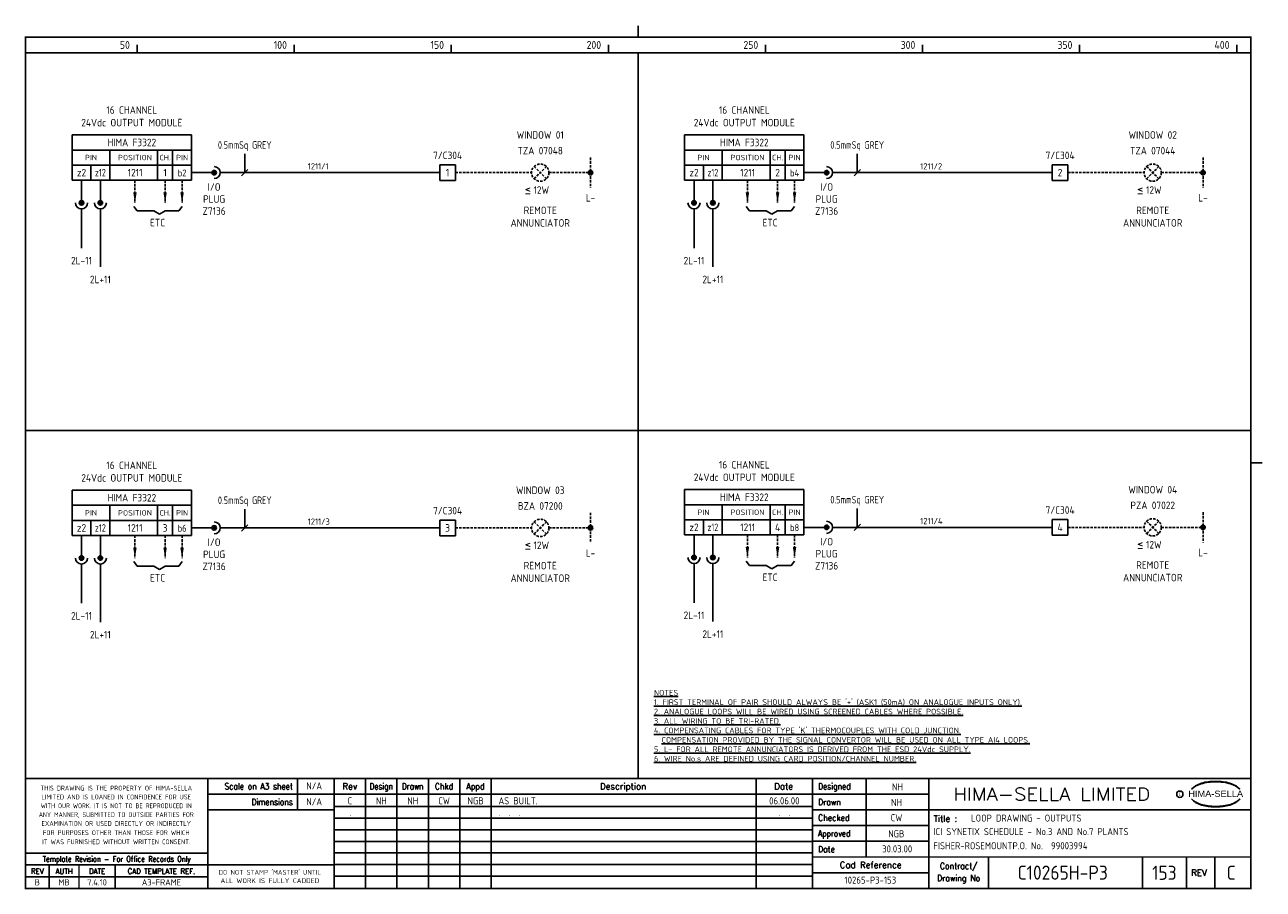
# Model space of a CAD drawing. Extents: x 14 to 408, y 0 to 275.
import ezdxf
from ezdxf.enums import TextEntityAlignment as Align

# ---------------------------------------------------------------- set-up
doc = ezdxf.new("R2010")
doc.units = 0
doc.header["$LTSCALE"] = 0.25
doc.header["$MEASUREMENT"] = 0
doc.linetypes.add('HIDDEN2', pattern=[4.7625, 3.175, -1.5875])
doc.layers.get('0').update_dxf_attribs({"color": 41, "linetype": 'CONTINUOUS'})
for name, color, linetype in [('00-DRG_FRAME', 12, 'CONTINUOUS'), ('01-DRAW', 7, 'CONTINUOUS'), ('051-TEXT', 2, 'CONTINUOUS'), ('117', 7, 'CONTINUOUS'), ('117-TEXT', 2, 'CONTINUOUS')]:
    doc.layers.add(name, color=color, linetype=linetype)
doc.styles.add('ARIAL', font='ARIAL.TTF', dxfattribs={"height": 2.5})
doc.styles.add('ISO', font='iso.shx')
doc.styles.add('ROMAND', font='ROMAND')

# ---------------------------------------------------------------- blocks, each defined once
blk = doc.blocks.new('A3-REVA')
at = {"layer": '051-TEXT', "style": 'ISO'}
for tag, p in [('DESIGNED', (292.01, 31.7)), ('A', (117.73, 27.28)), ('DES', (127.73, 27.28)), ('DRN', (137.73, 27.28)), ('CHKD', (147.73, 27.28)), ('APPD', (157.73, 27.28)), ('DATE', (256, 27.28)), ('DRAWN', (291.72, 26.77)), ('CHECKED', (291.72, 21.89)), ('APPD', (291.65, 16.79)), ('DATE', (291.92, 11.96))]:
    blk.add_attdef(tag, text='', height=2.25, dxfattribs=at).set_placement(p, align=Align.CENTER)
blk.add_attdef('DESCRIPTION', (165.03, 27.28), '', height=2.25, dxfattribs=at)
blk = doc.blocks.new('A3-REVB')
at = {"layer": '051-TEXT', "style": 'ISO'}
for tag, p in [('A', (124.85, -20.36)), ('DES', (134.85, -20.36)), ('DRN', (144.85, -20.36)), ('CHKD', (154.85, -20.36)), ('APPD', (164.85, -20.36)), ('DATE', (263.12, -20.36))]:
    blk.add_attdef(tag, text='', height=2.25, dxfattribs=at).set_placement(p, align=Align.CENTER)
blk.add_attdef('DESCRIPTION', (172.15, -20.36), '', height=2.25, dxfattribs=at)
blk = doc.blocks.new('A3-TITLE')
at = {"layer": '051-TEXT', "style": 'ISO'}
blk.add_attdef('TITLE_1', (315.46, 21.78), '', height=2.25, dxfattribs=at)
for tag, p in [('DRGNO', (376.96, 3.24)), ('REV.', (398.2, 3.24))]:
    blk.add_attdef(tag, text='', height=4.5, dxfattribs=at).set_placement(p, align=Align.CENTER)
blk = doc.blocks.new('DOT')
for radius in [0.75, 0.65, 0.55, 0.45, 0.35, 0.25, 0.15, 0.05]:
    blk.add_circle((0, 0), radius)
blk = doc.blocks.new('A3-CONTRACT')
at = {"layer": '051-TEXT', "color": 41, "style": 'ISO'}
for tag, height, p in [('SCALE', 2.25, (106.71, 31.82)), ('DIMS', 2.25, (106.71, 26.8)), ('CAD-REF', 2.25, (283.73, 1.84)), ('CONTRACT', 4.5, (344.94, 3.1))]:
    blk.add_attdef(tag, text='', height=height, dxfattribs=at).set_placement(p, align=Align.CENTER)
for tag, p in [('TITLE_2', (303.86, 17.28)), ('TITLE_3', (303.79, 12.78))]:
    blk.add_attdef(tag, p, '', height=2.25, dxfattribs=at)

msp = doc.modelspace()

# ---------------------------------------------------------------- linework, layer by layer
at = {"layer": '00-DRG_FRAME'}
for p, q in [((50, 266.5), (50, 269)), ((100, 266.5), (100, 269)), ((150, 266.5), (150, 269)), ((200, 266.5), (200, 269)), ((250, 266.5), (250, 269)), ((300, 266.5), (300, 269)), ((350, 266.5), (350, 269)), ((400, 266.5), (400, 269)), ((101.01, 35.5), (101.01, 25.5)), ((122.7, 35.5), (122.7, 0.5)), ((132.7, 0.5), (132.7, 35.5)), ((142.7, 0.5), (142.7, 35.5)), ((152.7, 35.5), (152.7, 0.5)), ((162.7, 35.5), (162.7, 0.5)), ((247, 35.5), (247, 0.5)), ((282, 35.5), (282, 10.5)), ((265, 30.5), (302, 30.5)), ((265, 26.59), (112.7, 26.59)), ((302, 25.5), (265, 25.5)), ((265, 22.89), (112.7, 22.89)), ((265, 20.5), (302, 20.5)), ((265, 19.19), (112.7, 19.19)), ((265, 15.49), (112.7, 15.49)), ((302, 15.5), (265, 15.5)), ((265, 11.79), (112.7, 11.79)), ((265, 8.09), (112.7, 8.09)), ((321, 10.5), (321, 0.5)), ((370, 10.5), (370, 0.5)), ((384, 0.5), (384, 10.5)), ((393, 10.5), (393, 0.5)), ((72.5, 4.25), (14.5, 4.25)), ((265, 4.39), (112.7, 4.39)), ((302, 5.5), (265, 5.5))]:
    msp.add_line(p, q, dxfattribs=at)
at = {"layer": '00-DRG_FRAME', "const_width": 0.5}
for points in [[(209.5, 271.5), (209.5, 275.18)], [(209.5, 271.5), (209.5, 275.18)], [(14.5, 266.5), (404.5, 266.5)], [(209.5, 35.5), (209.5, 266.5)], [(14.5, 146.31), (404.5, 146.31)], [(404.5, 136), (408.18, 136)], [(404.5, 35.5), (14.5, 35.5)], [(72.5, 0.5), (72.5, 35.5)], [(112.7, 0.5), (112.7, 35.5)], [(265, 35.5), (265, 0.5)], [(302, 0.5), (302, 35.5)], [(265, 30.5), (72.5, 30.5)], [(112.7, 25.5), (72.5, 25.5)], [(404.5, 25.5), (302, 25.5)], [(14.5, 11.75), (72.5, 11.75)], [(14.5, 8), (72.5, 8)], [(22, 0.5), (22, 8)], [(31.5, 0.5), (31.5, 8)], [(43, 0.5), (43, 8)], [(112.7, 8), (72.5, 8)], [(265, 10.5), (404.5, 10.5)]]:
    msp.add_lwpolyline(points, dxfattribs=at)
msp.add_lwpolyline([(14.5, 0.5), (404.5, 0.5), (404.5, 271.5), (14.5, 271.5)], close=True, dxfattribs=at)
at = {"layer": '00-DRG_FRAME', "color": 3}
msp.add_circle((381.88, 30.5), 1, dxfattribs=at)
for centre, radius, start, end in [((390.6, 26.83), 7.24, 106.0532, 133.5024), ((390.88, 27.01), 7.3, 130.419, 136.057), ((390.11, 28.1), 5.98, 122.244, 131.6154), ((389.75, 28.78), 5.21, 111.8206, 122.8668), ((391.78, 24.7), 9.76, 107.5931, 113.9452), ((393.1, 18.5), 15.94, 89.2698, 106.3911), ((392.1, 23.52), 10.99, 96.0146, 107.3203), ((393.29, 16.31), 18.28, 92.8917, 97.3734), ((393.24, 18.86), 15.73, 89.7805, 93.1738), ((393.36, 18.86), 15.73, 86.8262, 90.2195), ((393.51, 18.5), 15.94, 73.6089, 90.7302), ((393.31, 16.31), 18.28, 82.6266, 87.1083), ((394.51, 23.52), 10.99, 72.6797, 83.9854), ((394.83, 24.7), 9.76, 66.0548, 72.4069), ((396, 26.83), 7.24, 46.4976, 73.9468), ((396.85, 28.78), 5.21, 57.1332, 68.1794), ((396.49, 28.1), 5.98, 48.3846, 57.756), ((395.73, 27.01), 7.3, 43.943, 49.581), ((390.88, 34.04), 7.3, 223.943, 229.581), ((390.6, 34.23), 7.24, 226.4976, 253.9468), ((390.11, 32.96), 5.98, 228.3846, 237.756), ((389.75, 32.28), 5.21, 237.1332, 248.1794), ((396, 34.23), 7.24, 286.0532, 313.5024), ((396.85, 32.28), 5.21, 291.8206, 302.8668), ((396.49, 32.96), 5.98, 302.244, 311.6154), ((395.73, 34.04), 7.3, 310.419, 316.057), ((391.78, 36.36), 9.76, 246.0548, 252.4069), ((393.1, 42.56), 15.94, 253.6089, 270.7302), ((392.1, 37.54), 10.99, 252.6797, 263.9854), ((393.29, 44.75), 18.28, 262.6266, 267.1083), ((393.24, 42.19), 15.73, 266.8262, 270.2195), ((393.51, 42.56), 15.94, 269.2698, 286.3911), ((393.36, 42.19), 15.73, 269.7805, 273.1738), ((393.31, 44.75), 18.28, 272.8917, 277.3734), ((394.51, 37.54), 10.99, 276.0146, 287.3203), ((394.83, 36.36), 9.76, 287.5931, 293.9452)]:
    msp.add_arc(centre, radius, start, end, dxfattribs=at)
at = {"layer": '117'}
for p, q in [((29.32, 240.36), (29.32, 225.96)), ((67.32, 240.36), (29.32, 240.36)), ((67.32, 240.36), (67.32, 225.96)), ((224.26, 240.36), (224.26, 225.96)), ((262.26, 240.36), (224.26, 240.36)), ((262.26, 240.36), (262.26, 225.96)), ((67.32, 235.56), (29.32, 235.56)), ((41.32, 235.56), (41.32, 225.96)), ((56.52, 235.56), (56.52, 225.96)), ((61.32, 235.56), (61.32, 225.96)), ((262.26, 235.56), (224.26, 235.56)), ((236.26, 235.56), (236.26, 225.96)), ((251.46, 235.56), (251.46, 225.96)), ((256.26, 235.56), (256.26, 225.96)), ((67.32, 230.76), (29.32, 230.76)), ((35.32, 230.76), (35.32, 225.96)), ((146.32, 230.86), (146.32, 225.86)), ((151.32, 230.86), (146.32, 230.86)), ((151.32, 225.86), (151.32, 230.86)), ((262.26, 230.76), (224.26, 230.76)), ((230.26, 230.76), (230.26, 225.96)), ((341.26, 230.86), (341.26, 225.86)), ((346.26, 230.86), (341.26, 230.86)), ((346.26, 225.86), (346.26, 230.86)), ((67.32, 225.96), (29.32, 225.96)), ((32.32, 225.96), (32.32, 218.76)), ((38.32, 225.96), (38.32, 218.76)), ((67.32, 228.36), (74.52, 228.36)), ((76.44, 228.36), (146.32, 228.36)), ((151.32, 225.86), (146.32, 225.86)), ((262.26, 225.96), (224.26, 225.96)), ((227.26, 225.96), (227.26, 218.76)), ((233.26, 225.96), (233.26, 218.76)), ((262.26, 228.36), (269.46, 228.36)), ((271.38, 228.36), (341.26, 228.36)), ((346.26, 225.86), (341.26, 225.86)), ((32.32, 216.84), (32.32, 204.36)), ((38.32, 216.84), (38.32, 198.36)), ((48.92, 217.62), (50, 216.18)), ((64.32, 217.62), (63.24, 216.18)), ((227.26, 216.84), (227.26, 204.36)), ((233.26, 216.84), (233.26, 198.36)), ((243.86, 217.62), (244.94, 216.18)), ((259.26, 217.62), (258.18, 216.18)), ((50, 216.18), (55.32, 216.18)), ((55.32, 216.18), (57.12, 215.1)), ((58.92, 216.18), (57.12, 215.1)), ((63.24, 216.18), (58.92, 216.18)), ((244.94, 216.18), (250.26, 216.18)), ((250.26, 216.18), (252.06, 215.1)), ((253.86, 216.18), (252.06, 215.1)), ((258.18, 216.18), (253.86, 216.18)), ((67.32, 127.27), (29.32, 127.27)), ((29.32, 127.27), (29.32, 112.87)), ((67.32, 127.27), (67.32, 112.87)), ((262.26, 127.45), (224.26, 127.45)), ((224.26, 127.45), (224.26, 113.05)), ((262.26, 127.45), (262.26, 113.05)), ((67.32, 122.47), (29.32, 122.47)), ((41.32, 122.47), (41.32, 112.87)), ((56.52, 122.47), (56.52, 112.87)), ((61.32, 122.47), (61.32, 112.87)), ((262.26, 122.65), (224.26, 122.65)), ((236.26, 122.65), (236.26, 113.05)), ((251.46, 122.65), (251.46, 113.05)), ((256.26, 122.65), (256.26, 113.05)), ((67.32, 117.67), (29.32, 117.67)), ((35.32, 117.67), (35.32, 112.87)), ((67.32, 115.27), (74.52, 115.27)), ((76.44, 115.27), (146.32, 115.27)), ((146.32, 117.77), (146.32, 112.77)), ((151.32, 117.77), (146.32, 117.77)), ((151.32, 112.77), (151.32, 117.77)), ((262.26, 117.85), (224.26, 117.85)), ((230.26, 117.85), (230.26, 113.05)), ((262.26, 115.45), (269.46, 115.45)), ((271.38, 115.45), (341.26, 115.45)), ((346.26, 117.95), (341.26, 117.95)), ((341.26, 117.95), (341.26, 112.95)), ((346.26, 112.95), (346.26, 117.95)), ((67.32, 112.87), (29.32, 112.87)), ((32.32, 112.87), (32.32, 105.67)), ((38.32, 112.87), (38.32, 105.67)), ((151.32, 112.77), (146.32, 112.77)), ((262.26, 113.05), (224.26, 113.05)), ((227.26, 113.05), (227.26, 105.85)), ((233.26, 113.05), (233.26, 105.85)), ((346.26, 112.95), (341.26, 112.95)), ((32.32, 103.75), (32.32, 91.27)), ((38.32, 103.75), (38.32, 85.27)), ((48.92, 104.53), (50, 103.09)), ((50, 103.09), (55.32, 103.09)), ((55.32, 103.09), (57.12, 102.01)), ((58.92, 103.09), (57.12, 102.01)), ((63.24, 103.09), (58.92, 103.09)), ((64.32, 104.53), (63.24, 103.09)), ((227.26, 103.93), (227.26, 91.45)), ((233.26, 103.93), (233.26, 85.45)), ((243.86, 104.71), (244.94, 103.27)), ((244.94, 103.27), (250.26, 103.27)), ((250.26, 103.27), (252.06, 102.19)), ((253.86, 103.27), (252.06, 102.19)), ((258.18, 103.27), (253.86, 103.27)), ((259.26, 104.71), (258.18, 103.27))]:
    msp.add_line(p, q, dxfattribs=at)
at = {"layer": '117', "color": 3}
for p, q in [((84.27, 228.36), (84.27, 234.36)), ((279.21, 228.36), (279.21, 234.36)), ((83.27, 227.36), (85.27, 229.36)), ((278.21, 227.36), (280.21, 229.36)), ((84.27, 115.27), (84.27, 121.27)), ((279.21, 115.45), (279.21, 121.45)), ((83.27, 114.27), (85.27, 116.27)), ((278.21, 114.45), (280.21, 116.45))]:
    msp.add_line(p, q, dxfattribs=at)
at = {"layer": '117', "linetype": 'HIDDEN2'}
for p, q in [((194.32, 233.16), (194.32, 223.56)), ((389.26, 233.16), (389.26, 223.56)), ((176.37, 226.42), (180.26, 230.31)), ((176.37, 230.31), (180.26, 226.42)), ((371.32, 230.31), (375.21, 226.42)), ((371.32, 226.42), (375.21, 230.31)), ((49.32, 225.96), (49.32, 218.76)), ((58.92, 225.96), (58.92, 218.76)), ((64.32, 225.96), (64.32, 218.76)), ((151.32, 228.36), (175.57, 228.36)), ((181.07, 228.36), (194.32, 228.36)), ((244.26, 225.96), (244.26, 218.76)), ((253.86, 225.96), (253.86, 218.76)), ((259.26, 225.96), (259.26, 218.76)), ((346.26, 228.36), (370.51, 228.36)), ((376.01, 228.36), (389.26, 228.36)), ((194.32, 120.07), (194.32, 110.47)), ((389.26, 120.25), (389.26, 110.65)), ((151.32, 115.27), (175.57, 115.27)), ((176.37, 117.21), (180.26, 113.32)), ((176.37, 113.32), (180.26, 117.21)), ((181.07, 115.27), (194.32, 115.27)), ((346.26, 115.45), (370.51, 115.45)), ((371.32, 113.5), (375.21, 117.39)), ((371.32, 117.39), (375.21, 113.5)), ((376.01, 115.45), (389.26, 115.45)), ((49.32, 112.87), (49.32, 105.67)), ((58.92, 112.87), (58.92, 105.67)), ((64.32, 112.87), (64.32, 105.67)), ((244.26, 113.05), (244.26, 105.85)), ((253.86, 113.05), (253.86, 105.85)), ((259.26, 113.05), (259.26, 105.85))]:
    msp.add_line(p, q, dxfattribs=at)
at = {"layer": '117'}
for centre, radius in [((74.52, 228.36), 0.72), ((74.52, 228.36), 0.624), ((74.52, 228.36), 0.528), ((74.52, 228.36), 0.432), ((74.52, 228.36), 0.336), ((269.46, 228.36), 0.72), ((269.46, 228.36), 0.624), ((269.46, 228.36), 0.528), ((269.46, 228.36), 0.432), ((269.46, 228.36), 0.336), ((74.52, 228.36), 0.24), ((74.52, 228.36), 0.144), ((74.52, 228.36), 0.048), ((269.46, 228.36), 0.24), ((269.46, 228.36), 0.144), ((269.46, 228.36), 0.048), ((32.32, 218.76), 0.72), ((32.32, 218.76), 0.624), ((32.32, 218.76), 0.528), ((32.32, 218.76), 0.432), ((32.32, 218.76), 0.336), ((32.32, 218.76), 0.24), ((32.32, 218.76), 0.144), ((32.32, 218.76), 0.048), ((38.32, 218.76), 0.72), ((38.32, 218.76), 0.624), ((38.32, 218.76), 0.528), ((38.32, 218.76), 0.432), ((38.32, 218.76), 0.336), ((38.32, 218.76), 0.24), ((38.32, 218.76), 0.144), ((38.32, 218.76), 0.048), ((227.26, 218.76), 0.72), ((227.26, 218.76), 0.624), ((227.26, 218.76), 0.528), ((227.26, 218.76), 0.432), ((227.26, 218.76), 0.336), ((227.26, 218.76), 0.24), ((227.26, 218.76), 0.144), ((227.26, 218.76), 0.048), ((233.26, 218.76), 0.72), ((233.26, 218.76), 0.624), ((233.26, 218.76), 0.528), ((233.26, 218.76), 0.432), ((233.26, 218.76), 0.336), ((233.26, 218.76), 0.24), ((233.26, 218.76), 0.144), ((233.26, 218.76), 0.048), ((74.52, 115.27), 0.72), ((74.52, 115.27), 0.624), ((74.52, 115.27), 0.528), ((74.52, 115.27), 0.432), ((74.52, 115.27), 0.336), ((74.52, 115.27), 0.24), ((74.52, 115.27), 0.144), ((74.52, 115.27), 0.048), ((269.46, 115.45), 0.72), ((269.46, 115.45), 0.624), ((269.46, 115.45), 0.528), ((269.46, 115.45), 0.432), ((269.46, 115.45), 0.336), ((269.46, 115.45), 0.24), ((269.46, 115.45), 0.144), ((269.46, 115.45), 0.048), ((227.26, 105.85), 0.72), ((227.26, 105.85), 0.624), ((233.26, 105.85), 0.72), ((233.26, 105.85), 0.624), ((32.32, 105.67), 0.72), ((32.32, 105.67), 0.624), ((32.32, 105.67), 0.528), ((32.32, 105.67), 0.432), ((32.32, 105.67), 0.336), ((32.32, 105.67), 0.24), ((32.32, 105.67), 0.144), ((32.32, 105.67), 0.048), ((38.32, 105.67), 0.72), ((38.32, 105.67), 0.624), ((38.32, 105.67), 0.528), ((38.32, 105.67), 0.432), ((38.32, 105.67), 0.336), ((38.32, 105.67), 0.24), ((38.32, 105.67), 0.144), ((38.32, 105.67), 0.048), ((227.26, 105.85), 0.528), ((227.26, 105.85), 0.432), ((227.26, 105.85), 0.336), ((227.26, 105.85), 0.24), ((227.26, 105.85), 0.144), ((227.26, 105.85), 0.048), ((233.26, 105.85), 0.528), ((233.26, 105.85), 0.432), ((233.26, 105.85), 0.336), ((233.26, 105.85), 0.24), ((233.26, 105.85), 0.144), ((233.26, 105.85), 0.048)]:
    msp.add_circle(centre, radius, dxfattribs=at)
at = {"layer": '117', "linetype": 'HIDDEN2'}
for centre in [(178.32, 228.36), (373.26, 228.36), (178.32, 115.27), (373.26, 115.45)]:
    msp.add_circle(centre, 2.75, dxfattribs=at)
at = {"layer": '117'}
for centre, start, end in [((74.52, 228.36), 270, 90), ((269.46, 228.36), 270, 90), ((32.32, 218.76), 180, 0), ((38.32, 218.76), 180, 0), ((227.26, 218.76), 180, 0), ((233.26, 218.76), 180, 0), ((74.52, 115.27), 270, 90), ((269.46, 115.45), 270, 90), ((32.32, 105.67), 180, 0), ((38.32, 105.67), 180, 0), ((227.26, 105.85), 180, 0), ((233.26, 105.85), 180, 0)]:
    msp.add_arc(centre, 1.92, start, end, dxfattribs=at)
for points in [[(49.88, 222.12), (48.76, 222.12), (49.32, 218.76)], [(59.48, 222.12), (58.36, 222.12), (58.92, 218.76)], [(64.88, 222.12), (63.76, 222.12), (64.32, 218.76)], [(244.82, 222.12), (243.7, 222.12), (244.26, 218.76)], [(254.42, 222.12), (253.3, 222.12), (253.86, 218.76)], [(259.82, 222.12), (258.7, 222.12), (259.26, 218.76)], [(49.88, 109.03), (48.76, 109.03), (49.32, 105.67)], [(59.48, 109.03), (58.36, 109.03), (58.92, 105.67)], [(64.88, 109.03), (63.76, 109.03), (64.32, 105.67)], [(244.82, 109.21), (243.7, 109.21), (244.26, 105.85)], [(254.42, 109.21), (253.3, 109.21), (253.86, 105.85)], [(259.82, 109.21), (258.7, 109.21), (259.26, 105.85)]]:
    msp.add_solid(points, dxfattribs=at)

# ---------------------------------------------------------------- block references
at = {"layer": '00-DRG_FRAME'}
for name, p, values in [('A3-CONTRACT', (-0.35, 0.19), {'TITLE_2': 'ICI SYNETIX SCHEDULE - No.3 AND No.7 PLANTS', 'TITLE_3': 'FISHER-ROSEMOUNTP.O. No.  99003994', 'CAD-REF': '10265-P3-153', 'CONTRACT': 'C10265H-P3', 'SCALE': 'N/A', 'DIMS': 'N/A'}), ('A3-REVB', (-7, 43.98), {'A': '.', 'DESCRIPTION': '.  .  .', 'DATE': '.  .'}), ('A3-TITLE', (0, 0), {'TITLE_1': 'LOOP DRAWING - OUTPUTS', 'DRGNO': '153', 'REV.': 'C'})]:
    msp.add_blockref(name, p, dxfattribs=at).add_auto_attribs(values)
ref = msp.add_blockref('A3-REVA', (0, 0), dxfattribs=at)
ref.add_attrib('A', 'C', dxfattribs={"layer": '051-TEXT', "height": 2.25, "style": 'ISO'}).set_placement((117.73, 27.28), align=Align.CENTER)
ref.add_attrib('DES', 'NH', dxfattribs={"layer": '051-TEXT', "height": 2.25, "style": 'ISO'}).set_placement((127.73, 27.28), align=Align.CENTER)
ref.add_attrib('DRN', 'NH', dxfattribs={"layer": '051-TEXT', "height": 2.25, "style": 'ISO'}).set_placement((137.73, 27.28), align=Align.CENTER)
ref.add_attrib('CHKD', 'CW', dxfattribs={"layer": '051-TEXT', "height": 2.25, "style": 'ISO'}).set_placement((147.73, 27.28), align=Align.CENTER)
ref.add_attrib('APPD', 'NGB', dxfattribs={"layer": '051-TEXT', "height": 2.25, "style": 'ISO'}).set_placement((157.73, 27.28), align=Align.CENTER)
ref.add_attrib('DESCRIPTION', 'AS BUILT.', (165.03, 27.28), dxfattribs={"layer": '051-TEXT', "height": 2.25, "style": 'ISO'})
ref.add_attrib('DATE', '06.06.00', dxfattribs={"layer": '051-TEXT', "height": 2.25, "style": 'ISO'}).set_placement((256, 27.28), align=Align.CENTER)
ref.add_attrib('DESIGNED', 'NH', dxfattribs={"layer": '051-TEXT', "height": 2.25, "style": 'ISO'}).set_placement((292.01, 31.7), align=Align.CENTER)
ref.add_attrib('DRAWN', 'NH', dxfattribs={"layer": '051-TEXT', "height": 2.25, "style": 'ISO'}).set_placement((291.72, 26.77), align=Align.CENTER)
ref.add_attrib('CHECKED', 'CW', dxfattribs={"layer": '051-TEXT', "height": 2.25, "style": 'ISO'}).set_placement((291.72, 21.89), align=Align.CENTER)
ref.add_attrib('APPD', 'NGB', dxfattribs={"layer": '051-TEXT', "height": 2.25, "style": 'ISO'}).set_placement((291.65, 16.79), align=Align.CENTER)
ref.add_attrib('DATE', '30.03.00', dxfattribs={"layer": '051-TEXT', "height": 2.25, "style": 'ISO'}).set_placement((291.92, 11.96), align=Align.CENTER)
at = {"layer": '117', "linetype": 'HIDDEN2', "xscale": 0.9600000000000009, "yscale": 0.9599999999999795, "zscale": 0.96}
for p in [(194.32, 228.36), (389.26, 228.36), (194.32, 115.27), (389.26, 115.45)]:
    msp.add_blockref('DOT', p, dxfattribs=at)

# ---------------------------------------------------------------- texts
at = {"layer": '00-DRG_FRAME', "style": 'ISO'}
for s, p in [('50', (47.69, 267.75)), ('100', (97.69, 267.75)), ('150', (147.69, 267.75)), ('200', (197.69, 267.75)), ('250', (247.69, 267.75)), ('300', (297.69, 267.75)), ('350', (347.69, 267.75)), ('400', (397.69, 267.75))]:
    msp.add_text(s, height=2.5, dxfattribs=at).set_placement(p, align=Align.RIGHT)
at = {"layer": '00-DRG_FRAME', "color": 3, "style": 'ISO'}
for s, width, p in [('THIS DRAWING IS THE PROPERTY OF HIMA-SELLA', 0.9, (43.36, 32.44)), ("DO NOT STAMP 'MASTER' UNTIL", 0.95, (92.25, 5.79))]:
    msp.add_text(s, height=1.53, dxfattribs=dict(at, width=width)).set_placement(p, align=Align.MIDDLE)
at = {"layer": '00-DRG_FRAME', "color": 4, "style": 'ROMAND', "width": 0.87}
for s, p in [('Scale on A3 sheet', (99.54, 32)), ('Dimensions', (99.54, 27.01))]:
    msp.add_text(s, height=2, dxfattribs=at).set_placement(p, align=Align.RIGHT)
at = {"layer": '00-DRG_FRAME', "color": 4, "style": 'ROMAND'}
for s, p in [('Rev', (117.7, 32)), ('Description', (204.69, 32)), ('Date', (255.79, 32))]:
    msp.add_text(s, height=2, dxfattribs=at).set_placement(p, align=Align.CENTER)
for s, width, p in [('Design', 0.85, (127.7, 32)), ('Drawn', 0.85, (137.7, 32)), ('Chkd', 0.9, (147.7, 32)), ('Appd', 0.9, (157.7, 32))]:
    msp.add_text(s, height=2, dxfattribs=dict(at, width=width)).set_placement(p, align=Align.CENTER)
for s, width, p in [('Designed', 0.87, (266.75, 32)), ('Drawn', 0.9, (266.75, 27)), ('Checked', 0.9, (266.75, 22)), ('Approved', 0.85, (266.75, 17)), ('Date', 0.9, (266.75, 12))]:
    msp.add_text(s, height=2, dxfattribs=dict(at, width=width)).set_placement(p)
at = {"layer": '00-DRG_FRAME', "style": 'ROMAND', "width": 1.15}
msp.add_text('HIMA-SELLA LIMITED', height=4, dxfattribs=at).set_placement((341.1, 30.5), align=Align.MIDDLE)
at = {"layer": '00-DRG_FRAME', "style": 'ARIAL', "width": 1.05}
msp.add_text('HIMA-SELLA', height=2, dxfattribs=at).set_placement((393.3, 29.63), align=Align.CENTER)
at = {"layer": '00-DRG_FRAME', "color": 3, "style": 'ISO'}
for s, width, p in [('LIMITED AND IS LOANED IN CONFIDENCE FOR USE', 0.9, (43.36, 29.62)), ('WITH OUR WORK. IT IS NOT TO BE REPRODUCED IN', 0.87, (43.36, 26.81)), ('ANY MANNER, SUBMITTED TO OUTSIDE PARTIES FOR', 0.87, (43.36, 23.99)), ('EXAMINATION OR USED DIRECTLY OR INDIRECTLY', 0.9, (43.36, 21.18)), ('IT WAS FURNISHED WITHOUT WRITTEN CONSENT.', 0.9, (43.36, 15.35)), ('FOR PURPOSES OTHER THAN THOSE FOR WHICH', 0.9, (43.36, 18.27))]:
    msp.add_text(s, height=1.53, dxfattribs=dict(at, width=width)).set_placement(p, align=Align.MIDDLE_CENTER)
at = {"layer": '00-DRG_FRAME', "color": 3, "style": 'ISO', "width": 0.9}
msp.add_text('C', height=1, dxfattribs=at).set_placement((381.84, 30), align=Align.CENTER)
at = {"layer": '00-DRG_FRAME', "color": 4, "style": 'ROMAND'}
msp.add_text('Title :', height=2, dxfattribs=at).set_placement((303.5, 21.75))
for s, height, width, p in [('Template Revision - For Office Records Only', 1.8, 0.85, (43.5, 9.62)), ('Contract/', 2, 0.9, (311.5, 7.5)), ('REV', 1.8, 0.9, (18.25, 6)), ('AUTH', 1.8, 0.9, (26.75, 6)), ('DATE', 1.8, 0.9, (37.25, 6)), ('CAD TEMPLATE REF.', 1.8, 0.9, (57.75, 6)), ('Drawing No', 2, 0.9, (311.5, 3.5))]:
    msp.add_text(s, height=height, dxfattribs=dict(at, width=width)).set_placement(p, align=Align.MIDDLE)
for s, p in [('Cad Reference', (283.5, 8)), ('REV', (388, 5.5))]:
    msp.add_text(s, height=2, dxfattribs=at).set_placement(p, align=Align.MIDDLE)
at = {"layer": '00-DRG_FRAME', "color": 41, "style": 'ISO'}
for s, p in [('B', (18.25, 1.45)), ('MB', (26.75, 1.45)), ('7.4.10', (37.25, 1.45)), ('A3-FRAME', (57.75, 1.45))]:
    msp.add_text(s, height=2, dxfattribs=at).set_placement(p, align=Align.CENTER)
at = {"layer": '00-DRG_FRAME', "color": 3, "style": 'ISO'}
msp.add_text('ALL WORK IS FULLY CADDED', height=1.53, dxfattribs=at).set_placement((92.25, 2.98), align=Align.MIDDLE_CENTER)
at = {"layer": '01-DRAW', "insert": (214.51, 63.71), "char_height": 1.8, "width": 133.83, "attachment_point": 1, "style": 'ISO'}
msp.add_mtext("{\\Fiso.shx;\\LNOTES\\P1. FIRST TERMINAL OF PAIR SHOULD ALWAYS BE '+' (ASK1 (50mA) ON ANALOGUE INPUTS ONLY).\\P2. ANALOGUE LOOPS WILL BE WIRED USING SCREENED CABLES WHERE POSSIBLE.\\P3. ALL WIRING TO BE TRI-RATED.\\P4. COMPENSATING CABLES FOR TYPE 'K' THERMOCOUPLES WITH COLD JUNCTION.\\P  COMPENSATION PROVIDED BY THE SIGNAL CONVERTOR WILL BE USED ON ALL TYPE AI4 LOOPS.\\P5. L- FOR ALL REMOTE ANNUNCIATORS IS DERIVED FROM THE ESD 24Vdc SUPPLY.\\P6. WIRE No.s ARE DEFINED USING CARD POSITION/CHANNEL NUMBER.}", dxfattribs=at)
at = {"layer": '117-TEXT', "style": 'ISO'}
for s, height, p in [('16 CHANNEL', 2.4, (48.32, 247.08)), ('16 CHANNEL', 2.4, (243.26, 247.08)), ('24Vdc OUTPUT MODULE', 2.4, (48.32, 243.08)), ('24Vdc OUTPUT MODULE', 2.4, (243.26, 243.08)), ('HIMA F3322', 2.4, (48.32, 236.76)), ('HIMA F3322', 2.4, (243.26, 236.76)), ('PIN', 1.728, (35.32, 232.3)), ('POSITION', 1.728, (49.32, 232.3)), ('CH.', 1.728, (58.92, 232.3)), ('PIN', 1.73, (64.32, 232.3)), ('PIN', 1.728, (230.26, 232.3)), ('POSITION', 1.728, (244.26, 232.3)), ('CH.', 1.728, (253.86, 232.3)), ('PIN', 1.73, (259.26, 232.3)), ('z2', 2.4, (32.32, 227.16)), ('1211', 2.4, (49.37, 227.16)), ('1', 2.4, (58.92, 227.16)), ('b2', 2.2, (64.32, 227.16)), ('z2', 2.4, (227.26, 227.16)), ('1211', 2.4, (244.32, 227.16)), ('2', 2.4, (253.86, 227.16)), ('b4', 2.2, (259.26, 227.16)), ('I/O', 2.4, (74.52, 222.6)), ('I/O', 2.4, (269.46, 222.6)), ('PLUG', 2.4, (74.52, 218.76)), ('PLUG', 2.4, (269.46, 218.76)), ('Z7136', 2.4, (74.52, 214.92)), ('Z7136', 2.4, (269.46, 214.92)), ('ETC', 2.4, (56.52, 211.26)), ('ETC', 2.4, (251.46, 211.26)), ('16 CHANNEL', 2.4, (48.32, 133.99)), ('16 CHANNEL', 2.4, (243.26, 134.17)), ('24Vdc OUTPUT MODULE', 2.4, (48.32, 129.99)), ('24Vdc OUTPUT MODULE', 2.4, (243.26, 130.17)), ('HIMA F3322', 2.4, (243.26, 123.85)), ('HIMA F3322', 2.4, (48.32, 123.67)), ('PIN', 1.728, (35.32, 119.2)), ('POSITION', 1.728, (49.32, 119.2)), ('CH.', 1.728, (58.92, 119.2)), ('PIN', 1.73, (64.32, 119.21)), ('PIN', 1.728, (230.26, 119.38)), ('POSITION', 1.728, (244.26, 119.38)), ('CH.', 1.728, (253.86, 119.38)), ('PIN', 1.73, (259.26, 119.39)), ('z2', 2.4, (32.32, 114.07)), ('1211', 2.4, (49.37, 114.07)), ('3', 2.4, (58.92, 114.07)), ('b6', 2.2, (64.32, 114.07)), ('z2', 2.4, (227.26, 114.25)), ('1211', 2.4, (244.32, 114.25)), ('4', 2.4, (253.86, 114.25)), ('b8', 2.2, (259.26, 114.25)), ('I/O', 2.4, (74.52, 109.51)), ('I/O', 2.4, (269.46, 109.69)), ('PLUG', 2.4, (74.52, 105.67)), ('PLUG', 2.4, (269.46, 105.85)), ('Z7136', 2.4, (74.52, 101.83)), ('Z7136', 2.4, (269.46, 102.01)), ('ETC', 2.4, (56.52, 98.17)), ('ETC', 2.4, (251.46, 98.35))]:
    msp.add_text(s, height=height, dxfattribs=at).set_placement(p, align=Align.CENTER)
for s, p in [('WINDOW 01', (178.32, 240.36)), ('WINDOW 02', (373.26, 240.36)), ('TZA 07048', (178.32, 235.36)), ('TZA 07044', (373.26, 235.36)), ('7/C304', (148.82, 233.86)), ('7/C304', (343.76, 233.86)), ('1', (148.82, 228.36)), ('2', (343.76, 228.36)), ('L-', (194.32, 220.36)), ('L-', (389.26, 220.36)), ('REMOTE', (178.32, 216.36)), ('REMOTE', (373.26, 216.36)), ('ANNUNCIATOR', (178.32, 212.36)), ('ANNUNCIATOR', (373.26, 212.36)), ('2L-11', (32.32, 200.36)), ('2L-11', (227.26, 200.36)), ('2L+11', (38.32, 194.36)), ('2L+11', (233.26, 194.36)), ('WINDOW 03', (178.32, 127.27)), ('WINDOW 04', (373.26, 127.45)), ('7/C304', (148.82, 120.77)), ('BZA 07200', (178.32, 122.27)), ('7/C304', (343.76, 120.95)), ('PZA 07022', (373.26, 122.45)), ('3', (148.82, 115.27)), ('4', (343.76, 115.45)), ('L-', (194.32, 107.27)), ('L-', (389.26, 107.45)), ('REMOTE', (178.32, 103.27)), ('REMOTE', (373.26, 103.45)), ('ANNUNCIATOR', (178.32, 99.27)), ('ANNUNCIATOR', (373.26, 99.45)), ('2L-11', (32.32, 87.27)), ('2L-11', (227.26, 87.45)), ('2L+11', (38.32, 81.27)), ('2L+11', (233.26, 81.45))]:
    msp.add_text(s, height=2.4, dxfattribs=at).set_placement(p, align=Align.MIDDLE)
for s, width, p in [('0.5mmSq GREY', 0.85, (84.27, 235.97)), ('0.5mmSq GREY', 0.85, (279.21, 235.97)), ('z12', 0.8, (38.32, 227.16)), ('z12', 0.8, (233.26, 227.16)), ('0.5mmSq GREY', 0.85, (84.27, 122.88)), ('0.5mmSq GREY', 0.85, (279.21, 123.06)), ('z12', 0.8, (38.32, 114.07)), ('z12', 0.8, (233.26, 114.25))]:
    msp.add_text(s, height=2.4, dxfattribs=dict(at, width=width)).set_placement(p, align=Align.CENTER)
at = {"layer": '117-TEXT', "color": 3, "style": 'ISO'}
for s, p in [('1211/1', (104.32, 230.36)), ('1211/2', (299.26, 230.36)), ('1211/3', (104.32, 117.27)), ('1211/4', (299.26, 117.45))]:
    msp.add_text(s, height=2, dxfattribs=at).set_placement(p, align=Align.MIDDLE_LEFT)
at = {"layer": '117-TEXT', "style": 'ISO'}
for s, height, p in [('<', 3.36, (173.32, 221.63)), ('-', 3.36, (173.32, 220.27)), ('12W', 2.4, (176.18, 221.62)), ('<', 3.36, (368.26, 221.63)), ('-', 3.36, (368.26, 220.27)), ('12W', 2.4, (371.12, 221.62)), ('<', 3.36, (173.32, 108.54)), ('12W', 2.4, (176.18, 108.53)), ('<', 3.36, (368.26, 108.72)), ('12W', 2.4, (371.12, 108.71)), ('-', 3.36, (173.32, 107.18)), ('-', 3.36, (368.26, 107.36))]:
    msp.add_text(s, height=height, dxfattribs=at).set_placement(p)

doc.saveas('drawing.dxf')
